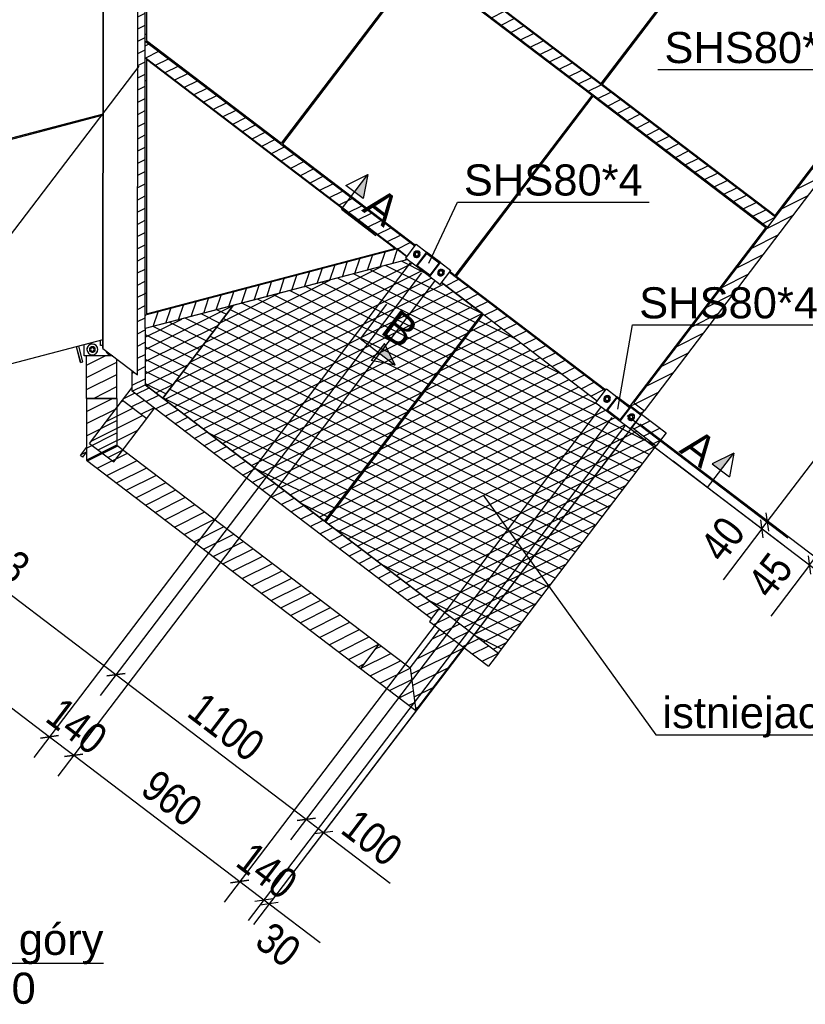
# Model space of a CAD drawing. Header units: millimetres. Extents: x 75 to 96588, y 16 to 10023.
# Tile 10 of 25: x 38234 to 41849, y 222 to 4757. Entities that reach past the tile are written whole.
import ezdxf

# ---------------------------------------------------------------- set-up
doc = ezdxf.new("R2010")
doc.units = ezdxf.units.MM
doc.styles.add('Arial', font='ARIAL.TTF', dxfattribs={"height": 0.2})
doc.styles.add('Arial Narrow', font='ARIALN.TTF', dxfattribs={"height": 0.2})
pattern_1 = [(26.565, (43444.86, 6029.747), (-56.1266, 28.0633), [])]
pattern_2 = [(26.565, (38541.12, 5690.853), (-56.1266, 28.0633), [])]
pattern_3 = [(26.565, (40016.117, 3666.71), (-56.1266, 28.0633), [])]
pattern_4 = [(26.565, (41820.51, 6867.394), (-56.1266, 28.0633), [])]

# ---------------------------------------------------------------- blocks, each defined once
blk = doc.blocks.new('Unknown-12 - 46219')
at = {"color": 5}
blk.add_line((37607, 412.5), (38618.7, 412.5), dxfattribs=at)
at = {"color": 5, "style": 'Arial'}
for s, height, p in [('Rzut z góry', 143.262, (37607, 450)), ('1:50', 143.26, (37918.2, 225))]:
    blk.add_text(s, height=height, dxfattribs=at).set_placement(p)
blk = doc.blocks.new('Part-49340 - 46219')
h = blk.add_hatch()
h.set_pattern_fill('', color=96, scale=50, style=0, pattern_type=0)
h.set_pattern_definition([(26.565, (39216.773, 3440.4), (-56.1266, 28.0633), []), (153.435, (39216.773, 3440.4), (-56.1266, -28.0633), [])])
h.paths.add_polyline_path([(38892.3, 3013.8), (39216.8, 3440.4), (38811.8, 3333.9), (38811.8, 3075)])
at = {"color": 96}
for p, q in [((39216.8, 3440.4), (38811.8, 3333.9)), ((38892.3, 3013.8), (39216.8, 3440.4)), ((38811.8, 3333.9), (38811.8, 3075)), ((38811.8, 3075), (38892.3, 3013.8))]:
    blk.add_line(p, q, dxfattribs=at)
blk = doc.blocks.new('Part-46224 - 46219')
at = {"color": 7}
for p, q in [((38571, 5343.7), (38571, 5348.8)), ((38572, 5343.9), (38572, 5349.1)), ((38571, 4304.5), (38571, 4309.6)), ((38572, 4304.7), (38572, 4309.9))]:
    blk.add_line(p, q, dxfattribs=at)
blk = doc.blocks.new('Part-47050 - 46219')
h = blk.add_hatch()
h.set_pattern_fill('', color=96, scale=50, style=0, pattern_type=0)
h.set_pattern_definition([(26.565, (39802.52, 1768.8), (-56.1266, 28.063), [])])
h.paths.add_polyline_path([(39887.3, 1880.2), (39802.5, 1768.8), (39821.4, 1754.5), (39945.8, 1659.8), (40057.2, 1575.1), (40044.6, 1668.3), (40030.5, 1771.3)])
at = {"color": 96}
for p, q in [((39887.3, 1880.2), (39802.5, 1768.8)), ((39887.3, 1880.2), (40030.5, 1771.3)), ((39802.5, 1768.8), (40057.2, 1575.1)), ((40030.5, 1771.3), (40057.2, 1575.1))]:
    blk.add_line(p, q, dxfattribs=at)
blk = doc.blocks.new('Part-46261 - 46219')
at = {"color": 7}
for p, q in [((38617.8, 4316.8), (37364.3, 3987)), ((37618.7, 3019.9), (37364.3, 3987)), ((37619, 3020), (37364.6, 3987.1)), ((38616.7, 3282.5), (37618.7, 3019.9))]:
    blk.add_line(p, q, dxfattribs=at)
blk = doc.blocks.new('Part-46262 - 46219')
at = {"color": 7}
for p, q in [((38618.9, 5356.3), (37108.6, 4958.9)), ((37363, 3991.8), (37108.6, 4958.9)), ((37363.3, 3991.9), (37108.9, 4959)), ((38617.8, 4322), (37363, 3991.8))]:
    blk.add_line(p, q, dxfattribs=at)
blk = doc.blocks.new('Part-47053 - 46219')
h = blk.add_hatch()
h.set_pattern_fill('', color=96, scale=50, style=0, pattern_type=0)
h.set_pattern_definition(pattern_1)
h.paths.add_polyline_path([(42460.4, 4735.1), (43444.9, 6029.7), (43303.1, 6010.5), (43265.5, 6005.3), (43248.7, 6003.1), (42348.9, 4819.9), (42349.9, 4819.2), (42413.5, 4770.8)])
h = blk.add_hatch()
h.set_pattern_fill('', color=96, scale=50, style=0, pattern_type=0)
h.set_pattern_definition(pattern_1)
h.paths.add_polyline_path([(41095.4, 2940.2), (41107.5, 2956.1), (41102.8, 2959.7), (41060.6, 2991.7), (42365.1, 4707.1), (42361.1, 4710.1), (42338.7, 4680.7), (41710.3, 3854.4), (41708.2, 3856), (41702.7, 3860.2), (41690.4, 3869.5), (41687.4, 3865.6), (41705.2, 3852.1), (41711.4, 3847.4), (41675, 3799.7), (41668.9, 3804.3), (41663.4, 3808.5), (41651.1, 3817.8), (41648.1, 3813.8), (41668, 3798.7), (41044.5, 2978.9), (41076.6, 2954.5)])
h = blk.add_hatch()
h.set_pattern_fill('', color=96, scale=50, style=0, pattern_type=0)
h.set_pattern_definition(pattern_1)
h.paths.add_polyline_path([(40057.2, 1575.1), (40064.5, 1584.6), (40125.9, 1665.4), (40142, 1686.5), (40278.2, 1865.6), (40225.2, 1905.9), (40225.1, 1906), (40219.7, 1910.1), (40166.7, 1950.4), (40030.5, 1771.3)])
at = {"color": 96}
for p, q in [((42348.9, 4819.9), (43248.7, 6003.1)), ((42460.4, 4735.1), (43444.9, 6029.7)), ((43248.7, 6003.1), (43444.9, 6029.7)), ((41095.4, 2940.2), (41107.5, 2956.1)), ((40030.5, 1771.3), (40166.7, 1950.4)), ((40057.2, 1575.1), (40278.2, 1865.6)), ((40030.5, 1771.3), (40057.2, 1575.1))]:
    blk.add_line(p, q, dxfattribs=at)
blk = doc.blocks.new('Part-47049 - 46219')
h = blk.add_hatch()
h.set_pattern_fill('', color=96, scale=50, style=0, pattern_type=0)
h.set_pattern_definition([(26.565, (41041.497, 2974.883), (-56.127, 28.063), [])])
h.paths.add_polyline_path([(41044.5, 2978.9), (41041.5, 2974.9), (41093.3, 2935.5), (41087.2, 2927.6), (41050.9, 2879.8), (41162.9, 2794.6), (41163.1, 2794.4), (41168.3, 2801.2), (41208.5, 2854.1)])
at = {"color": 96}
for p, q in [((41044.5, 2978.9), (41208.5, 2854.1)), ((41208.5, 2854.1), (41163.1, 2794.4)), ((41162.9, 2794.6), (41163.1, 2794.4))]:
    blk.add_line(p, q, dxfattribs=at)
blk = doc.blocks.new('Part-46540 - 46219')
at = {"color": 7}
for p, q in [((38531.1, 3207.9), (38531.1, 3259.9)), ((38662.3, 3207.9), (38531.1, 3207.9))]:
    blk.add_line(p, q, dxfattribs=at)
blk = doc.blocks.new('Part-47035 - 46219')
h = blk.add_hatch()
h.set_pattern_fill('', color=96, scale=50, style=0, pattern_type=0)
h.set_pattern_definition(pattern_2)
h.paths.add_polyline_path([(38541.1, 6858.8), (38541.1, 5690.9), (38681.1, 5690.9), (38681.1, 6858.8)])
h = blk.add_hatch()
h.set_pattern_fill('', color=96, scale=50, style=0, pattern_type=0)
h.set_pattern_definition(pattern_2)
h.paths.add_polyline_path([(38555.2, 5339.5), (38571, 5343.7), (38571, 5348.8), (38557.7, 5345.3)])
h = blk.add_hatch()
h.set_pattern_fill('', color=96, scale=50, style=0, pattern_type=0)
h.set_pattern_definition(pattern_2)
h.paths.add_polyline_path([(38541.1, 4296.6), (38571, 4304.5), (38571, 4309.6), (38541.1, 4301.8)])
h = blk.add_hatch()
h.set_pattern_fill('', color=96, scale=50, style=0, pattern_type=0)
h.set_pattern_definition(pattern_2)
h.paths.add_polyline_path([(38541.1, 3207.9), (38541.1, 3012.8), (38681.1, 3012.8), (38681.1, 3193.5), (38662.3, 3207.9)])
at = {"color": 96}
for p, q in [((38541.1, 5690.9), (38541.1, 6858.8)), ((38541.1, 6858.8), (38681.1, 6858.8)), ((38681.1, 5690.9), (38681.1, 6858.8)), ((38541.1, 4296.6), (38541.1, 4301.8)), ((38541.1, 3012.8), (38541.1, 3207.9)), ((38681.1, 3012.8), (38681.1, 3193.5)), ((38541.1, 3012.8), (38681.1, 3012.8))]:
    blk.add_line(p, q, dxfattribs=at)
blk = doc.blocks.new('Part-49250 - 46219')
at = {"color": 7}
for p, q in [((38816.8, 4572.5), (38816.8, 3402.4)), ((39960.1, 3703.1), (38816.8, 4572.5)), ((38816.8, 3402.4), (39960.1, 3703.1))]:
    blk.add_line(p, q, dxfattribs=at)
blk = doc.blocks.new('Part-46597 - 46219')
at = {"color": 7}
for p, q in [((38605.1, 3256.9), (38605.1, 3279.4)), ((38616.7, 3256.9), (38605.1, 3256.9))]:
    blk.add_line(p, q, dxfattribs=at)
blk = doc.blocks.new('Part-47052 - 46219')
h = blk.add_hatch()
h.set_pattern_fill('', color=96, scale=50, style=0, pattern_type=0)
h.set_pattern_definition([(26.565, (42412.865, 4670.754), (-56.1266, 28.0633), [])])
h.paths.add_polyline_path([(41108.4, 2955.4), (42412.9, 4670.8), (42407.3, 4675), (42365.1, 4707.1), (41060.6, 2991.7)])
at = {"color": 96}
for p, q in [((41060.6, 2991.7), (42365.1, 4707.1)), ((41108.4, 2955.4), (42412.9, 4670.8)), ((41060.6, 2991.7), (41108.4, 2955.4))]:
    blk.add_line(p, q, dxfattribs=at)
blk = doc.blocks.new('Part-47051 - 46219')
h = blk.add_hatch()
h.set_pattern_fill('', color=96, scale=50, style=0, pattern_type=0)
h.set_pattern_definition(pattern_3)
h.paths.add_polyline_path([(38811.8, 4582.5), (40016.1, 3666.7), (40052.4, 3714.5), (39459.4, 4165.5), (39415.5, 4198.8), (38811.8, 4657.9)])
h = blk.add_hatch()
h.set_pattern_fill('', color=96, scale=50, style=0, pattern_type=0)
h.set_pattern_definition(pattern_3)
h.paths.add_polyline_path([(40891.7, 3000.9), (40895.9, 3006.4), (40914.4, 3030.7), (40928, 3048.6), (40896.1, 3072.9), (40259.4, 3557.1), (40215.6, 3590.4), (40211.6, 3593.4), (40175.3, 3545.6)])
at = {"color": 96}
for p, q in [((38811.8, 4657.9), (40052.4, 3714.5)), ((38811.8, 4582.5), (38811.8, 4657.9)), ((38811.8, 4582.5), (40016.1, 3666.7)), ((40211.6, 3593.4), (40928, 3048.6)), ((40175.3, 3545.6), (40891.7, 3000.9))]:
    blk.add_line(p, q, dxfattribs=at)
blk = doc.blocks.new('Part-49249 - 46219')
at = {"color": 7}
for p, q in [((39278.1, 5617), (38817.3, 5495.9)), ((40067.9, 5015.5), (39278.1, 5617)), ((38817.3, 5495.9), (38816.8, 4660.4)), ((39438.4, 4187.6), (40067.9, 5015.5)), ((38816.8, 4660.4), (39438.4, 4187.6))]:
    blk.add_line(p, q, dxfattribs=at)
blk = doc.blocks.new('Part-47036 - 46219')
h = blk.add_hatch()
h.set_pattern_fill('', color=96, scale=50, style=0, pattern_type=0)
h.set_pattern_definition([(26.565, (38541.12, 2728.053), (-56.1266, 28.063), [])])
h.paths.add_polyline_path([(38541.1, 3012.8), (38541.1, 2728.1), (38681.1, 2797.5), (38681.1, 3012.8)])
at = {"color": 96}
for p, q in [((38681.1, 3012.8), (38541.1, 3012.8)), ((38541.1, 3012.8), (38541.1, 2728.1)), ((38681.1, 3012.8), (38681.1, 2797.5)), ((38681.1, 2797.5), (38541.1, 2728.1))]:
    blk.add_line(p, q, dxfattribs=at)
blk = doc.blocks.new('Part-47040 - 46219')
h = blk.add_hatch()
h.set_pattern_fill('', color=96, scale=50, style=0, pattern_type=0)
h.set_pattern_definition([(26.57, (38541.12, 2766.53), (-56.127, 28.063), [])])
h.paths.add_polyline_path([(38522.6, 2742.2), (38541.1, 2766.5), (38541.1, 2786.4), (38513, 2749.4)])
at = {"color": 96}
for p, q in [((38513, 2749.4), (38541.1, 2786.4)), ((38541.1, 2766.5), (38522.6, 2742.2)), ((38522.6, 2742.2), (38513, 2749.4))]:
    blk.add_line(p, q, dxfattribs=at)
blk = doc.blocks.new('Part-47045 - 46219')
h = blk.add_hatch()
h.set_pattern_fill('', color=96, scale=50, style=0, pattern_type=0)
h.set_pattern_definition([(26.565, (38709.21, 2776.11), (-56.127, 28.063), [])])
h.paths.add_polyline_path([(38666.8, 2720.4), (38709.2, 2776.1), (38818.2, 2919.4), (38765.2, 2959.6), (38706.7, 3004.1), (38555.4, 2805.1)])
at = {"color": 96}
for p, q in [((38555.4, 2805.1), (38706.7, 3004.1)), ((38706.7, 3004.1), (38818.2, 2919.4)), ((38666.8, 2720.4), (38818.2, 2919.4)), ((38555.4, 2805.1), (38666.8, 2720.4))]:
    blk.add_line(p, q, dxfattribs=at)
blk = doc.blocks.new('Part-47046 - 46219')
h = blk.add_hatch()
h.set_pattern_fill('', color=96, scale=50, style=0, pattern_type=0)
h.set_pattern_definition([(26.565, (39887.265, 1880.235), (-56.1266, 28.0633), [])])
h.paths.add_polyline_path([(39802.5, 1768.8), (39887.3, 1880.2), (38776.6, 2724.9), (38709.2, 2776.1), (38681.1, 2797.5), (38607.6, 2761), (38541.1, 2728.1)])
at = {"color": 96}
for p, q in [((38681.1, 2797.5), (38541.1, 2728.1)), ((38681.1, 2797.5), (39887.3, 1880.2)), ((38541.1, 2728.1), (39802.5, 1768.8)), ((39887.3, 1880.2), (39802.5, 1768.8))]:
    blk.add_line(p, q, dxfattribs=at)
blk = doc.blocks.new('Part-47048 - 46219')
h = blk.add_hatch()
h.set_pattern_fill('', color=96, scale=50, style=0, pattern_type=0)
h.set_pattern_definition([(26.565, (40436.744, 1839.266), (-56.1266, 28.063), [])])
h.paths.add_polyline_path([(40391.3, 1779.6), (40436.7, 1839.3), (40436.5, 1839.4), (40165.3, 2045.7), (40119.9, 1986)])
at = {"color": 96}
for p, q in [((40129, 1997.9), (40119.9, 1986)), ((40119.9, 1986), (40391.3, 1779.6)), ((40436.7, 1839.3), (40391.3, 1779.6)), ((40436.5, 1839.4), (40436.7, 1839.3))]:
    blk.add_line(p, q, dxfattribs=at)
blk = doc.blocks.new('Part-47054 - 46219')
h = blk.add_hatch()
h.set_pattern_fill('', color=96, scale=50, style=0, pattern_type=0)
h.set_pattern_definition([(26.565, (40165.314, 2045.68), (-56.1266, 28.0633), [])])
h.paths.add_polyline_path([(40129, 1997.9), (40165.3, 2045.7), (38811.8, 3075), (38751.8, 3045.2)])
at = {"color": 96}
for p, q in [((38751.8, 3045.2), (38811.8, 3075)), ((40129, 1997.9), (38751.8, 3045.2)), ((40165.3, 2045.7), (38811.8, 3075)), ((40129, 1997.9), (40165.3, 2045.7))]:
    blk.add_line(p, q, dxfattribs=at)
blk = doc.blocks.new('Part-47055 - 46219')
h = blk.add_hatch()
h.set_pattern_fill('', color=96, scale=50, style=0, pattern_type=0)
h.set_pattern_definition([(26.565, (38751.813, 5654.92), (-56.1266, 28.0633), [])])
h.paths.add_polyline_path([(38751.8, 5811), (38751.8, 5654.9), (38778.6, 5662), (38776.2, 3120.8), (38751.8, 3139.4), (38751.8, 3045.2), (38811.8, 3075), (38811.8, 5811)])
at = {"color": 96}
for p, q in [((38751.8, 5654.9), (38751.8, 5811)), ((38751.8, 5811), (38811.8, 5811)), ((38811.8, 4657.9), (38811.8, 5811)), ((38811.8, 3395.9), (38811.8, 4582.5)), ((38751.8, 3045.2), (38751.8, 3139.4))]:
    blk.add_line(p, q, dxfattribs=at)
blk = doc.blocks.new('Part-47056 - 46219')
h = blk.add_hatch()
h.set_pattern_fill('', color=96, scale=50, angle=45, style=0, pattern_type=0)
h.set_pattern_definition([(71.56505, (37999.425, -11427.716), (-59.53125, -19.84375), [])])
h.paths.add_polyline_path([(38811.8, 3333.9), (40019.5, 3651.5), (40010.1, 3658.8), (40016.1, 3666.7), (39971.2, 3700.9), (39911.1, 3685.1), (38866.6, 3410.4), (38811.8, 3395.9)])
at = {"color": 96}
for p, q in [((39971.2, 3700.9), (38811.8, 3395.9)), ((40016.1, 3666.7), (39971.2, 3700.9)), ((40019.5, 3651.5), (38811.8, 3333.9)), ((38811.8, 3333.9), (38811.8, 3395.9))]:
    blk.add_line(p, q, dxfattribs=at)
blk = doc.blocks.new('Part-47058 - 46219')
h = blk.add_hatch()
h.set_pattern_fill('', color=96, scale=50, style=0, pattern_type=0)
h.set_pattern_definition([(26.565, (40894.947, 4392.89), (-56.1266, 28.0633), [])])
h.paths.add_polyline_path([(40851.2, 4426.2), (40894.9, 4392.9), (41651.1, 3817.8), (41675, 3799.7), (41711.4, 3847.4), (39352, 5641.6), (39343.4, 5639.4), (39328.5, 5635.5), (39278.3, 5622.3), (40051.3, 5034.5), (40095, 5001.2)])
at = {"color": 96}
for p, q in [((39278.3, 5622.3), (39352, 5641.6)), ((41711.4, 3847.4), (39352, 5641.6)), ((41675, 3799.7), (39278.3, 5622.3)), ((41675, 3799.7), (41711.4, 3847.4))]:
    blk.add_line(p, q, dxfattribs=at)
blk = doc.blocks.new('Part-50275 - 46219')
at = {"color": 7}
for p, q in [((38910.6, 4501.2), (38913.6, 4505.1)), ((39865.8, 3774.8), (39868.8, 3778.7))]:
    blk.add_line(p, q, dxfattribs=at)
blk = doc.blocks.new('Part-47072 - 46219')
h = blk.add_hatch()
h.set_pattern_fill('', color=96, scale=50, style=0, pattern_type=0)
h.set_pattern_definition(pattern_4)
h.paths.add_polyline_path([(41021.5, 5816.8), (41820.5, 6867.4), (41767.6, 6907.6), (41709.1, 6952.1), (40910.1, 5901.5)])
h = blk.add_hatch()
h.set_pattern_fill('', color=96, scale=50, style=0, pattern_type=0)
h.set_pattern_definition(pattern_4)
h.paths.add_polyline_path([(40887.5, 5836.9), (40890.6, 5841), (40873.8, 5853.7), (40870.7, 5849.7)])
h = blk.add_hatch()
h.set_pattern_fill('', color=96, scale=50, style=0, pattern_type=0)
h.set_pattern_definition(pattern_4)
h.paths.add_polyline_path([(39505.8, 4054.8), (39617.2, 3970.1), (39558.7, 4014.6)])
h = blk.add_hatch()
h.set_pattern_fill('', color=96, scale=50, style=0, pattern_type=0)
h.set_pattern_definition(pattern_4)
h.paths.add_polyline_path([(38993.9, 3381.8), (39109.4, 3412.1), (39163.4, 3426.4)])
h = blk.add_hatch()
h.set_pattern_fill('', color=96, scale=50, style=0, pattern_type=0)
h.set_pattern_definition(pattern_4)
h.paths.add_polyline_path([(38818.2, 2919.4), (38854.5, 2967.1), (38801.6, 3007.4), (38796, 3011.6), (38751.8, 3045.2), (38751.8, 3063.4), (38706.7, 3004.1), (38755.4, 2967.1), (38759.7, 2963.9)])
at = {"color": 96}
for p, q in [((40910.1, 5901.5), (41709.1, 6952.1)), ((41709.1, 6952.1), (41820.5, 6867.4)), ((41021.5, 5816.8), (41820.5, 6867.4)), ((40870.7, 5849.7), (40873.8, 5853.7)), ((38706.7, 3004.1), (38751.8, 3063.4)), ((38706.7, 3004.1), (38818.2, 2919.4)), ((38818.2, 2919.4), (38854.5, 2967.1))]:
    blk.add_line(p, q, dxfattribs=at)
blk = doc.blocks.new('Part-47537 - 46219')
at = {"color": 7}
for p, q in [((38513.5, 3177.8), (38494.5, 3250.3)), ((38515, 3178.2), (38495.9, 3250.7)), ((38524.7, 3180.7), (38505.6, 3253.2)), ((38513.5, 3177.8), (38524.7, 3180.7))]:
    blk.add_line(p, q, dxfattribs=at)
blk = doc.blocks.new('Part-49225 - 46219')
h = blk.add_hatch()
h.set_pattern_fill('', color=1, scale=10, style=0, pattern_type=0)
h.set_pattern_definition([(45, (40106.25, 3686.11), (-22.451, 22.451), [])])
h.paths.add_polyline_path([(40169.9, 3637.7), (40106.2, 3686.1), (40057.8, 3622.4), (40121.5, 3574)])
h.paths.add_polyline_path([(40063.4, 3623.2), (40107, 3680.5), (40164.3, 3636.9), (40120.7, 3579.6)])
at = {"color": 7}
for p, q in [((40106.2, 3686.1), (40057.8, 3622.4)), ((40063.4, 3623.2), (40107, 3680.5)), ((40106.2, 3686.1), (40106.2, 3686.1)), ((40169.9, 3637.7), (40106.2, 3686.1)), ((40107, 3680.5), (40107, 3680.5)), ((40107, 3680.5), (40164.3, 3636.9)), ((40164.3, 3636.9), (40120.7, 3579.6)), ((40121.5, 3574), (40169.9, 3637.7)), ((40164.3, 3636.9), (40164.3, 3636.9)), ((40169.9, 3637.7), (40169.9, 3637.7)), ((40057.8, 3622.4), (40057.8, 3622.4)), ((40057.8, 3622.4), (40121.5, 3574)), ((40063.4, 3623.2), (40063.4, 3623.2)), ((40120.7, 3579.6), (40063.4, 3623.2)), ((40120.7, 3579.6), (40120.7, 3579.6)), ((40121.5, 3574), (40121.5, 3574))]:
    blk.add_line(p, q, dxfattribs=at)
blk = doc.blocks.new('Part-49226 - 46219')
h = blk.add_hatch()
h.set_pattern_fill('', color=1, scale=10, style=0, pattern_type=0)
h.set_pattern_definition([(45, (40981.83, 3020.258), (-22.451, 22.451), [])])
h.paths.add_polyline_path([(41045.5, 2971.8), (40981.8, 3020.3), (40933.4, 2956.6), (40997.1, 2908.2)])
h.paths.add_polyline_path([(40939, 2957.3), (40982.6, 3014.7), (41039.9, 2971.1), (40996.3, 2913.8)])
at = {"color": 7}
for p, q in [((40981.8, 3020.3), (40933.4, 2956.6)), ((40939, 2957.3), (40982.6, 3014.7)), ((40981.8, 3020.3), (40981.8, 3020.3)), ((41045.5, 2971.8), (40981.8, 3020.3)), ((40982.6, 3014.7), (40982.6, 3014.7)), ((40982.6, 3014.7), (41039.9, 2971.1)), ((40933.4, 2956.6), (40933.4, 2956.6)), ((40933.4, 2956.6), (40997.1, 2908.2)), ((40939, 2957.3), (40939, 2957.3)), ((40996.3, 2913.8), (40939, 2957.3)), ((41039.9, 2971.1), (40996.3, 2913.8)), ((40997.1, 2908.2), (41045.5, 2971.8)), ((41039.9, 2971.1), (41039.9, 2971.1)), ((41045.5, 2971.8), (41045.5, 2971.8)), ((40996.3, 2913.8), (40996.3, 2913.8)), ((40997.1, 2908.2), (40997.1, 2908.2))]:
    blk.add_line(p, q, dxfattribs=at)
blk = doc.blocks.new('Bolt-49233 - 46219')
at = {"color": 7}
for p, q in [((40050.2, 3684.8), (40048.4, 3671.1)), ((40062.9, 3690.2), (40050.2, 3684.8)), ((40062.9, 3691.3), (40064.4, 3691.8)), ((40074, 3681.8), (40062.9, 3690.2)), ((40064.4, 3691.8), (40068.1, 3691.6)), ((40068.1, 3691.6), (40071.5, 3689.9)), ((40071.5, 3689.9), (40073.9, 3687.2)), ((40072.2, 3668), (40074, 3681.8)), ((40073.9, 3687.2), (40075.1, 3683.7)), ((40075.1, 3683.7), (40075, 3682.1)), ((40047.2, 3669.2), (40047.3, 3670.8)), ((40048.4, 3665.7), (40047.2, 3669.2)), ((40048.4, 3671.1), (40059.4, 3662.7)), ((40050.9, 3662.9), (40048.4, 3665.7)), ((40054.2, 3661.3), (40050.9, 3662.9)), ((40057.9, 3661), (40054.2, 3661.3)), ((40059.4, 3661.6), (40057.9, 3661)), ((40059.4, 3662.7), (40072.2, 3668)), ((40158.7, 3584.4), (40158.8, 3586)), ((40159.9, 3580.9), (40158.7, 3584.4)), ((40161.6, 3600.1), (40159.8, 3586.3)), ((40159.8, 3586.3), (40170.9, 3577.9)), ((40174.4, 3605.4), (40161.6, 3600.1)), ((40170.9, 3577.9), (40183.6, 3583.3)), ((40174.4, 3606.5), (40175.9, 3607)), ((40185.4, 3597), (40174.4, 3605.4)), ((40175.9, 3607), (40179.6, 3606.8)), ((40179.6, 3606.8), (40182.9, 3605.2)), ((40182.9, 3605.2), (40185.4, 3602.4)), ((40183.6, 3583.3), (40185.4, 3597)), ((40185.4, 3602.4), (40186.6, 3598.9)), ((40186.6, 3598.9), (40186.5, 3597.3)), ((40162.3, 3578.1), (40159.9, 3580.9)), ((40165.7, 3576.5), (40162.3, 3578.1)), ((40169.4, 3576.3), (40165.7, 3576.5)), ((40170.9, 3576.8), (40169.4, 3576.3))]:
    blk.add_line(p, q, dxfattribs=at)
for centre, radius, start, end in [((40061.2, 3676.4), 15, 172.7481, 352.7481), ((40061.2, 3676.4), 15, 352.7481, 172.7481), ((40061.2, 3676.4), 8, 352.7481, 172.7481), ((40061.2, 3676.4), 8, 172.7481, 352.7481), ((40172.6, 3591.7), 15, 172.7481, 352.7481), ((40172.6, 3591.7), 15, 352.7481, 172.7481), ((40172.6, 3591.7), 8, 172.7481, 352.7481), ((40172.6, 3591.7), 8, 352.7481, 172.7481)]:
    blk.add_arc(centre, radius, start, end, dxfattribs=at)
blk = doc.blocks.new('Part-50247 - 46219')
at = {"color": 7}
for p, q in [((40931.3, 4440.7), (40934.3, 4444.6)), ((41687.4, 3865.6), (41690.4, 3869.5))]:
    blk.add_line(p, q, dxfattribs=at)
blk = doc.blocks.new('Part-49235 - 46219')
at = {"color": 7}
for p, q in [((40885.6, 2992.9), (40934.1, 3056.6)), ((40934.1, 3056.6), (40981.8, 3020.3)), ((40885.6, 2992.9), (40933.4, 2956.6)), ((41045.5, 2971.8), (41093.3, 2935.5)), ((40997.1, 2908.2), (41044.8, 2871.8)), ((41044.8, 2871.8), (41093.3, 2935.5))]:
    blk.add_line(p, q, dxfattribs=at)
blk = doc.blocks.new('Bolt-49236 - 46219')
at = {"color": 7}
for p, q in [((40922.8, 3003.3), (40922.9, 3004.9)), ((40924, 2999.8), (40922.8, 3003.3)), ((40925.7, 3018.9), (40924, 3005.2)), ((40924, 3005.2), (40935, 2996.8)), ((40926.5, 2997), (40924, 2999.8)), ((40938.5, 3024.3), (40925.7, 3018.9)), ((40929.8, 2995.4), (40926.5, 2997)), ((40933.5, 2995.2), (40929.8, 2995.4)), ((40935, 2995.7), (40933.5, 2995.2)), ((40935, 2996.8), (40947.8, 3002.2)), ((40938.5, 3025.4), (40940, 3025.9)), ((40949.5, 3015.9), (40938.5, 3024.3)), ((40940, 3025.9), (40943.7, 3025.7)), ((40943.7, 3025.7), (40947.1, 3024.1)), ((40947.1, 3024.1), (40949.5, 3021.3)), ((40947.8, 3002.2), (40949.5, 3015.9)), ((40949.5, 3021.3), (40950.7, 3017.8)), ((40950.7, 3017.8), (40950.6, 3016.2)), ((41034.2, 2918.6), (41034.3, 2920.2)), ((41035.5, 2915.1), (41034.2, 2918.6)), ((41037.2, 2934.2), (41035.4, 2920.5)), ((41035.4, 2920.5), (41046.5, 2912.1)), ((41037.9, 2912.3), (41035.5, 2915.1)), ((41049.9, 2939.6), (41037.2, 2934.2)), ((41041.2, 2910.7), (41037.9, 2912.3)), ((41044.9, 2910.4), (41041.2, 2910.7)), ((41046.5, 2911), (41044.9, 2910.4)), ((41046.5, 2912.1), (41059.2, 2917.4)), ((41049.9, 2940.7), (41051.5, 2941.2)), ((41061, 2931.2), (41049.9, 2939.6)), ((41051.5, 2941.2), (41055.2, 2941)), ((41055.2, 2941), (41058.5, 2939.3)), ((41058.5, 2939.3), (41060.9, 2936.6)), ((41059.2, 2917.4), (41061, 2931.2)), ((41060.9, 2936.6), (41062.2, 2933.1)), ((41062.2, 2933.1), (41062.1, 2931.5))]:
    blk.add_line(p, q, dxfattribs=at)
for centre, radius, start, end in [((40936.8, 3010.6), 15, 172.7481, 352.7481), ((40936.8, 3010.6), 15, 352.7481, 172.7481), ((40936.8, 3010.6), 8, 352.7481, 172.7481), ((40936.8, 3010.6), 8, 172.7481, 352.7481), ((41048.2, 2925.8), 15, 172.7481, 352.7481), ((41048.2, 2925.8), 15, 352.7481, 172.7481), ((41048.2, 2925.8), 8, 172.7481, 352.7481), ((41048.2, 2925.8), 8, 352.7481, 172.7481)]:
    blk.add_arc(centre, radius, start, end, dxfattribs=at)
blk = doc.blocks.new('Part-49240 - 46219')
h = blk.add_hatch()
h.set_pattern_fill('', color=96, scale=50, style=0, pattern_type=0)
h.set_pattern_definition([(26.565, (41162.91, 2794.61), (-56.1266, 28.0633), []), (153.435, (41162.91, 2794.61), (-56.1266, -28.0633), [])])
h.paths.add_polyline_path([(40436.5, 1839.4), (41162.9, 2794.6), (41050.9, 2879.8), (41044.8, 2871.8), (40997.1, 2908.2), (40933.4, 2956.6), (40885.6, 2992.9), (40891.7, 3000.9), (40366.9, 3399.9), (39640.5, 2444.8)])
at = {"color": 96}
for p, q in [((40366.9, 3399.9), (39640.5, 2444.8)), ((40366.9, 3399.9), (40891.7, 3000.9)), ((41050.9, 2879.8), (41162.9, 2794.6)), ((40436.5, 1839.4), (41162.9, 2794.6)), ((39640.5, 2444.8), (40436.5, 1839.4))]:
    blk.add_line(p, q, dxfattribs=at)
blk = doc.blocks.new('Part-49241 - 46219')
h = blk.add_hatch()
h.set_pattern_fill('', color=96, scale=50, style=0, pattern_type=0)
h.set_pattern_definition([(26.565, (40362.95, 3402.956), (-56.1266, 28.0633), []), (153.435, (40362.95, 3402.956), (-56.1266, -28.0633), [])])
h.paths.add_polyline_path([(39636.6, 2447.8), (40362.9, 3403), (40175.3, 3545.6), (40169.3, 3537.7), (40121.5, 3574), (40057.8, 3622.4), (40019.5, 3651.5), (39216.8, 3440.4), (38892.3, 3013.8)])
at = {"color": 96}
for p, q in [((40019.5, 3651.5), (39216.8, 3440.4)), ((40362.9, 3403), (40175.3, 3545.6)), ((39216.8, 3440.4), (38892.3, 3013.8)), ((39636.6, 2447.8), (40362.9, 3403)), ((38892.3, 3013.8), (39636.6, 2447.8))]:
    blk.add_line(p, q, dxfattribs=at)
blk = doc.blocks.new('Part-49244 - 46219')
at = {"color": 7}
for p, q in [((41568.1, 5319.4), (40914.4, 4459.7)), ((41568.1, 5319.4), (42256.7, 4795.8)), ((41710.3, 3854.4), (42361.1, 4710.1)), ((40914.4, 4459.7), (41710.3, 3854.4))]:
    blk.add_line(p, q, dxfattribs=at)
blk = doc.blocks.new('Part-49245 - 46219')
at = {"color": 7}
for p, q in [((40768.1, 5927.7), (40114.4, 5068.1)), ((40768.1, 5927.7), (41381.1, 5461.6)), ((40910.4, 4462.7), (41564.1, 5322.4)), ((41540.3, 5340.5), (41564.1, 5322.4)), ((40114.4, 5068.1), (40910.4, 4462.7))]:
    blk.add_line(p, q, dxfattribs=at)
blk = doc.blocks.new('Part-49247 - 46219')
at = {"color": 7}
for p, q in [((40872, 4404), (40242.5, 3576.2)), ((41668, 3798.7), (40872, 4404)), ((41041.5, 2974.9), (41668, 3798.7)), ((40242.5, 3576.2), (40931, 3052.6))]:
    blk.add_line(p, q, dxfattribs=at)
blk = doc.blocks.new('Part-49248 - 46219')
at = {"color": 7}
for p, q in [((40072, 5012.4), (39442.5, 4184.5)), ((40868, 4407), (40072, 5012.4)), ((40238.5, 3579.2), (40868, 4407)), ((39442.5, 4184.5), (40055.4, 3718.4)), ((40214.6, 3597.3), (40238.5, 3579.2))]:
    blk.add_line(p, q, dxfattribs=at)
blk = doc.blocks.new('Part-49259 - 46219')
at = {"color": 7}
for p, q in [((38778.6, 5662), (38619.1, 5620)), ((38776.2, 3120.8), (38778.6, 5662)), ((38619.2, 5620), (38616.7, 3242.8)), ((38616.7, 3242.8), (38619.1, 5620)), ((38616.7, 3242.8), (38776.2, 3120.8)), ((38616.7, 3242.8), (38616.7, 3242.8)), ((38616.7, 3242.8), (38776.2, 3120.8)), ((38776.2, 3120.8), (38776.2, 3120.8))]:
    blk.add_line(p, q, dxfattribs=at)
blk = doc.blocks.new('Part-50188 - 46219')
at = {"color": 7}
for p, q in [((40010.1, 3658.8), (40058.5, 3722.4)), ((40058.5, 3722.4), (40106.2, 3686.1)), ((40010.1, 3658.8), (40057.8, 3622.4)), ((40169.9, 3637.7), (40217.7, 3601.4)), ((40169.3, 3537.7), (40217.7, 3601.4)), ((40121.5, 3574), (40169.3, 3537.7))]:
    blk.add_line(p, q, dxfattribs=at)
blk = doc.blocks.new('Part-50248 - 46219')
at = {"color": 7}
for p, q in [((40131.3, 5049), (40134.3, 5052.9)), ((40887.5, 4473.9), (40890.5, 4477.9))]:
    blk.add_line(p, q, dxfattribs=at)
blk = doc.blocks.new('Part-50249 - 46219')
at = {"color": 7}
for p, q in [((39459.4, 4165.5), (39462.4, 4169.4)), ((40215.6, 3590.4), (40218.6, 3594.3))]:
    blk.add_line(p, q, dxfattribs=at)
blk = doc.blocks.new('Part-50251 - 46219')
at = {"color": 7}
for p, q in [((40091.9, 4997.2), (40095, 5001.2)), ((40848.1, 4422.2), (40851.2, 4426.2))]:
    blk.add_line(p, q, dxfattribs=at)
blk = doc.blocks.new('Part-50253 - 46219')
at = {"color": 7}
for p, q in [((40891.9, 4388.9), (40894.9, 4392.9)), ((41648.1, 3813.8), (41651.1, 3817.8))]:
    blk.add_line(p, q, dxfattribs=at)
blk = doc.blocks.new('Part-50269 - 46219')
at = {"color": 7}
blk.add_line((40338.7, 3371.1), (40342.7, 3368.1), dxfattribs=at)
blk = doc.blocks.new('Part-50271 - 46219')
at = {"color": 7}
for p, q in [((40259.4, 3557.1), (40262.4, 3561.1)), ((40896.1, 3072.9), (40899.1, 3076.8))]:
    blk.add_line(p, q, dxfattribs=at)
blk = doc.blocks.new('Part-50272 - 46219')
at = {"color": 7}
for p, q in [((38866.3, 4616.5), (38869.3, 4620.4)), ((39415.5, 4198.8), (39418.5, 4202.8))]:
    blk.add_line(p, q, dxfattribs=at)
blk = doc.blocks.new('Part-50273 - 46219')
at = {"color": 7}
for p, q in [((38811.8, 5470.4), (38817.3, 5470.4)), ((38811.8, 4690.4), (38816.8, 4690.4))]:
    blk.add_line(p, q, dxfattribs=at)
blk = doc.blocks.new('Part-50274 - 46219')
at = {"color": 7}
for p, q in [((38811.8, 4477), (38816.8, 4477)), ((38811.8, 3497), (38816.8, 3497))]:
    blk.add_line(p, q, dxfattribs=at)
blk = doc.blocks.new('Part-50276 - 46219')
at = {"color": 7}
for p, q in [((39911.1, 3685.1), (39909.8, 3689.9)), ((38866.6, 3410.4), (38865.4, 3415.2))]:
    blk.add_line(p, q, dxfattribs=at)
blk = doc.blocks.new('Bolt-50572 - 46219')
at = {"color": 7}
for p, q in [((38556.1, 3244.8), (38568.1, 3251.7)), ((38556.1, 3230.9), (38556.1, 3244.8)), ((38568.1, 3224), (38556.1, 3230.9)), ((38568.1, 3251.7), (38580.1, 3244.8)), ((38580.1, 3230.9), (38568.1, 3224)), ((38580.1, 3244.8), (38580.1, 3230.9))]:
    blk.add_line(p, q, dxfattribs=at)
for centre, radius, start, end in [((38568.1, 3237.9), 25, 60, 240), ((38568.1, 3237.9), 25, 90, 270), ((38568.1, 3237.9), 13, 18, 198), ((38568.1, 3237.9), 25, 240, 60), ((38568.1, 3237.9), 13, 198, 18), ((38568.1, 3237.9), 8, 90, 270), ((38568.1, 3237.9), 25, 270, 90), ((38568.1, 3237.9), 8, 270, 90), ((38654.1, 3237.9), 25, 193.8487, 272.8917), ((38654.1, 3237.9), 25, 193.8487, 272.8917)]:
    blk.add_arc(centre, radius, start, end, dxfattribs=at)
blk = doc.blocks.new('StraightDimension-75441 - 46219')
at = {"color": 174}
for p, q in [((40142.4, 3551.9), (38409.8, 1273.6)), ((40906.5, 2970.8), (39174, 692.5)), ((38524.5, 1374.9), (38440.4, 1363.4)), ((38482.5, 1369.1), (39246.6, 788)), ((39204.6, 782.3), (39288.6, 793.7))]:
    blk.add_line(p, q, dxfattribs=at)
at = {"color": 30, "style": 'Arial Narrow'}
blk.add_text('960', height=143.16, rotation=322.7463, dxfattribs=at).set_placement((38782.9, 1197.2))
blk = doc.blocks.new('StraightDimension-75718 - 46219')
at = {"color": 174}
for p, q in [((42397.3, 4732.9), (43137.4, 4170)), ((43047.6, 4200.6), (43036.2, 4284.7)), ((41673.9, 2443.7), (43041.9, 4242.7)), ((41029.3, 2933.9), (41769.4, 2371.1)), ((41668.1, 2485.8), (41679.6, 2401.7))]:
    blk.add_line(p, q, dxfattribs=at)
at = {"color": 30, "style": 'Arial Narrow'}
blk.add_text('2260', height=143.16, rotation=52.7465, dxfattribs=at).set_placement((42211.7, 3225.3))
blk = doc.blocks.new('StraightDimension-75023 - 46219')
at = {"color": 174}
for p, q in [((40083.6, 3590.3), (38604.3, 1644.9)), ((40959.2, 2924.4), (39479.8, 979.1)), ((38718.9, 1746.2), (38634.9, 1734.7)), ((38676.9, 1740.5), (39552.5, 1074.6)), ((39510.4, 1068.9), (39594.5, 1080.3))]:
    blk.add_line(p, q, dxfattribs=at)
at = {"color": 30, "style": 'Arial Narrow'}
blk.add_text('1100', height=143.16, rotation=322.7463, dxfattribs=at).set_placement((38996.8, 1553.8))
blk = doc.blocks.new('StraightDimension-75440 - 46219')
at = {"color": 174}
for p, q in [((40906.5, 2970.8), (39174, 692.5)), ((41017.9, 2886), (39285.4, 607.8)), ((39288.6, 793.7), (39204.6, 782.3)), ((39246.6, 788), (39358, 703.3)), ((39316, 697.6), (39400.1, 709))]:
    blk.add_line(p, q, dxfattribs=at)
at = {"color": 30, "style": 'Arial Narrow'}
blk.add_text('140', height=143.16, rotation=322.7463, dxfattribs=at).set_placement((39220.7, 864.3))
blk = doc.blocks.new('StraightDimension-75022 - 46219')
at = {"color": 174}
for p, q in [((40959.2, 2924.4), (39479.8, 979.1)), ((41078.1, 2915.6), (39559.4, 918.6)), ((39594.5, 1080.3), (39510.4, 1068.9)), ((39552.5, 1074.6), (39632.1, 1014.1)), ((39590, 1008.4), (39674.1, 1019.8)), ((39632.1, 1014.1), (39939.4, 780.4)), ((39632.1, 1014.1), (39939.4, 780.4))]:
    blk.add_line(p, q, dxfattribs=at)
at = {"color": 30, "style": 'Arial Narrow'}
blk.add_text('100', height=143.16, rotation=322.7463, dxfattribs=at).set_placement((39704.1, 1015.9))
blk = doc.blocks.new('StraightDimension-75586 - 46219')
at = {"color": 174}
for p, q in [((42453.3, 4740.5), (43682.5, 3805.7)), ((43592.7, 3836.3), (43581.3, 3920.4)), ((42170.6, 2015.8), (43587, 3878.4)), ((41036.9, 2877.9), (42266.1, 1943.1)), ((42164.8, 2057.8), (42176.3, 1973.7))]:
    blk.add_line(p, q, dxfattribs=at)
at = {"color": 30, "style": 'Arial Narrow'}
blk.add_text('2340', height=143.16, rotation=52.7465, dxfattribs=at).set_placement((42732.6, 2829.1))
blk = doc.blocks.new('StraightDimension-75024 - 46219')
at = {"color": 174}
for p, q in [((38781.5, 4542.7), (37320.4, 2621.3)), ((40083.6, 3590.3), (38604.3, 1645)), ((37435, 2722.6), (37351, 2711.1)), ((37393, 2716.8), (38676.9, 1740.5)), ((38634.9, 1734.7), (38718.9, 1746.2))]:
    blk.add_line(p, q, dxfattribs=at)
at = {"color": 30, "style": 'Arial Narrow'}
blk.add_text('1613', height=143.16, rotation=322.7463, dxfattribs=at).set_placement((37917, 2374.9))
blk = doc.blocks.new('StraightDimension-75439 - 46219')
at = {"color": 174}
for p, q in [((41017.9, 2886), (39285.4, 607.8)), ((41020.6, 2840), (39309.3, 589.6)), ((39316, 697.6), (39400.1, 709)), ((39424, 690.8), (39339.9, 679.4)), ((39358, 703.3), (39381.9, 685.1)), ((39381.9, 685.1), (39616.6, 506.6)), ((39381.9, 685.1), (39616.6, 506.6))]:
    blk.add_line(p, q, dxfattribs=at)
at = {"color": 30, "style": 'Arial Narrow'}
blk.add_text('30', height=143.16, rotation=322.7463, dxfattribs=at).set_placement((39308.7, 495.9))
blk = doc.blocks.new('StraightDimension-75442 - 46219')
at = {"color": 174}
for p, q in [((40030.9, 3636.6), (38298.4, 1358.4)), ((40142.4, 3551.9), (38409.8, 1273.6)), ((38413.1, 1459.6), (38329, 1448.2)), ((38371, 1453.9), (38482.5, 1369.1)), ((38440.4, 1363.4), (38524.5, 1374.9))]:
    blk.add_line(p, q, dxfattribs=at)
at = {"color": 30, "style": 'Arial Narrow'}
blk.add_text('140', height=143.16, rotation=322.7463, dxfattribs=at).set_placement((38345.1, 1530.1))
blk = doc.blocks.new('StraightDimension-75443 - 46219')
at = {"color": 174}
for p, q in [((38781.5, 4542.8), (37070.1, 2292.4)), ((40030.9, 3636.6), (38298.4, 1358.4)), ((37184.8, 2393.6), (37100.7, 2382.2)), ((37142.8, 2387.9), (38371, 1453.9)), ((38329, 1448.2), (38413.1, 1459.6))]:
    blk.add_line(p, q, dxfattribs=at)
at = {"color": 30, "style": 'Arial Narrow'}
blk.add_text('1543', height=143.16, rotation=322.7463, dxfattribs=at).set_placement((37639, 2067.1))
blk = doc.blocks.new('StraightDimension-75639 - 46219')
at = {"color": 174}
for p, q in [((42450, 4686.5), (43353.6, 3999.3)), ((43263.8, 4029.9), (43252.4, 4114)), ((41896.1, 2281), (43258.1, 4071.9)), ((41088, 2895.5), (41991.7, 2208.3)), ((41890.4, 2323), (41901.9, 2238.9))]:
    blk.add_line(p, q, dxfattribs=at)
at = {"color": 30, "style": 'Arial Narrow'}
blk.add_text('2250', height=143.16, rotation=52.7465, dxfattribs=at).set_placement((42430.9, 3058.5))
blk = doc.blocks.new('StraightDimension-75640 - 46219')
at = {"color": 174}
for p, q in [((41036.9, 2877.9), (41964.4, 2172.5)), ((41088, 2895.5), (41991.7, 2208.3)), ((41890.4, 2323), (41901.9, 2238.9)), ((41874.6, 2203.1), (41863.2, 2287.2)), ((41868.9, 2245.2), (41896.1, 2281)), ((41868.9, 2245.2), (41690.4, 2010.4)), ((41868.9, 2245.2), (41690.4, 2010.4))]:
    blk.add_line(p, q, dxfattribs=at)
at = {"color": 30, "style": 'Arial Narrow'}
blk.add_text('45', height=143.16, rotation=52.7465, dxfattribs=at).set_placement((41688.6, 2082.5))
blk = doc.blocks.new('StraightDimension-75719 - 46219')
at = {"color": 174}
for p, q in [((41029.3, 2933.9), (41769.4, 2371.1)), ((41036.9, 2877.9), (41745.2, 2339.3)), ((41655.4, 2369.9), (41643.9, 2453.9)), ((41668.1, 2485.8), (41679.6, 2401.7)), ((41649.6, 2411.9), (41471.2, 2177.2)), ((41649.6, 2411.9), (41471.2, 2177.2)), ((41649.6, 2411.9), (41673.9, 2443.7))]:
    blk.add_line(p, q, dxfattribs=at)
at = {"color": 30, "style": 'Arial Narrow'}
blk.add_text('40', height=143.16, rotation=52.7465, dxfattribs=at).set_placement((41469.4, 2249.2))
blk = doc.blocks.new('SectionMark-76640 - 46219')
for points in [[(41911.8, 5895.2), (41942.1, 5935), (42021.7, 5874.5)], [(39882.3, 3226.4), (39912.5, 3266.2), (39961.9, 3165.8)]]:
    blk.add_hatch(color=5).paths.add_polyline_path(points)
at = {"color": 5}
for p, q in [((41862.5, 5995.5), (41741.4, 5836.3)), ((41862.5, 5995.5), (42021.7, 5874.5)), ((41911.8, 5895.2), (41972.3, 5974.8)), ((41972.3, 5974.8), (42021.7, 5874.5)), ((42021.7, 5874.5), (41911.8, 5895.2)), ((39802.7, 3286.9), (39923.7, 3446.1)), ((39802.7, 3286.9), (39961.9, 3165.8)), ((39912.5, 3266.2), (39852, 3186.6)), ((39961.9, 3165.8), (39912.5, 3266.2)), ((39961.9, 3165.8), (39852, 3186.6))]:
    blk.add_line(p, q, dxfattribs=at)
at = {"color": 5, "style": 'Arial'}
for p in [(41766.1, 5786.2), (39887.9, 3316.3)]:
    blk.add_text('B', height=143.3, rotation=322.7463, dxfattribs=at).set_placement(p)
blk = doc.blocks.new('Mark-52564 - 46219')
at = {"color": 136}
for p, q in [((40115.9, 3635.1), (40247.9, 3916.9)), ((40247.9, 3916.9), (41130.9, 3916.9))]:
    blk.add_line(p, q, dxfattribs=at)
at = {"color": 30, "style": 'Arial'}
blk.add_text('SHS80*4', height=143.26, dxfattribs=at).set_placement((40277.9, 3946.9))
blk = doc.blocks.new('Mark-52565 - 46219')
at = {"color": 136}
for p, q in [((40986.9, 2963.3), (41054.6, 3351.1)), ((41054.6, 3351.1), (41937.6, 3351.1))]:
    blk.add_line(p, q, dxfattribs=at)
at = {"color": 30, "style": 'Arial'}
blk.add_text('SHS80*4', height=143.26, dxfattribs=at).set_placement((41084.6, 3381.1))
blk = doc.blocks.new('Mark-52567 - 46219')
at = {"color": 136}
for p in [(42352.5, 4756.5), (41170.8, 4526.7)]:
    blk.add_line(p, (42053.8, 4526.7), dxfattribs=at)
at = {"color": 30, "style": 'Arial'}
blk.add_text('SHS80*4', height=143.26, dxfattribs=at).set_placement((41200.8, 4556.7))
blk = doc.blocks.new('Text-74164 - 46219')
at = {"color": 136}
for p, q in [((40366.5, 2567.7), (41161.6, 1464.1)), ((41161.6, 1464.1), (43623.3, 1464.1))]:
    blk.add_line(p, q, dxfattribs=at)
at = {"color": 30, "style": 'Arial'}
blk.add_text('istniejace kraty pomostowe', height=143.262, dxfattribs=at).set_placement((41191.6, 1494.1))
blk = doc.blocks.new('SectionMark-75972 - 46219')
for points in [[(39814.4, 3933.1), (39774.6, 3963.4), (39835.2, 4043)], [(41460.2, 2681.6), (41420.4, 2711.9), (41520.7, 2761.2)]]:
    blk.add_hatch(color=5).paths.add_polyline_path(points)
at = {"color": 5}
for p, q in [((39714.1, 3883.8), (39835.2, 4043)), ((39734.8, 3993.7), (39835.2, 4043)), ((39835.2, 4043), (39814.4, 3933.1)), ((39814.4, 3933.1), (39734.8, 3993.7)), ((39714.1, 3883.8), (39873.3, 3762.7)), ((41399.7, 2602), (41240.5, 2723.1)), ((41399.7, 2602), (41520.7, 2761.2)), ((41520.7, 2761.2), (41420.4, 2711.9)), ((41520.7, 2761.2), (41500, 2651.3)), ((41420.4, 2711.9), (41500, 2651.3))]:
    blk.add_line(p, q, dxfattribs=at)
at = {"color": 5, "style": 'Arial'}
for p in [(39804.1, 3878.2), (41264, 2768)]:
    blk.add_text('A', height=143.3, rotation=322.7463, dxfattribs=at).set_placement(p)

msp = doc.modelspace()

# ---------------------------------------------------------------- block references
for name in ['Part-47072 - 46219', 'Part-47035 - 46219', 'SectionMark-76640 - 46219', 'Part-47053 - 46219', 'Part-49245 - 46219', 'Part-47055 - 46219', 'Part-49259 - 46219', 'Part-47058 - 46219', 'Part-49249 - 46219', 'Part-50273 - 46219', 'Part-46262 - 46219', 'Part-46224 - 46219', 'Part-49244 - 46219', 'Part-50248 - 46219', 'Part-49248 - 46219', 'Part-50251 - 46219', 'StraightDimension-75718 - 46219', 'StraightDimension-75586 - 46219', 'Mark-52567 - 46219', 'Part-47052 - 46219', 'StraightDimension-75639 - 46219', 'Part-47051 - 46219', 'Part-50272 - 46219', 'StraightDimension-75443 - 46219', 'StraightDimension-75024 - 46219', 'Part-49250 - 46219', 'Part-50275 - 46219', 'Part-50274 - 46219', 'Part-50247 - 46219', 'Part-49247 - 46219', 'Part-50253 - 46219', 'Part-46261 - 46219', 'Part-50249 - 46219', 'Mark-52564 - 46219', 'SectionMark-75972 - 46219', 'Part-50188 - 46219', 'Part-47056 - 46219', 'Part-50276 - 46219', 'Bolt-49233 - 46219', 'Part-49225 - 46219', 'StraightDimension-75442 - 46219', 'Part-49241 - 46219', 'StraightDimension-75023 - 46219', 'StraightDimension-75441 - 46219', 'Part-50271 - 46219', 'Mark-52565 - 46219', 'Part-49340 - 46219', 'Part-49240 - 46219', 'Part-50269 - 46219', 'Bolt-50572 - 46219', 'Part-46597 - 46219', 'Part-47537 - 46219', 'Part-46540 - 46219', 'Part-47054 - 46219', 'Part-49235 - 46219', 'Part-47036 - 46219', 'Part-47045 - 46219', 'Bolt-49236 - 46219', 'Part-49226 - 46219', 'StraightDimension-75440 - 46219', 'Part-47049 - 46219', 'StraightDimension-75022 - 46219', 'StraightDimension-75719 - 46219', 'StraightDimension-75439 - 46219', 'StraightDimension-75640 - 46219', 'Part-47040 - 46219', 'Part-47046 - 46219', 'Text-74164 - 46219', 'Part-47048 - 46219', 'Part-47050 - 46219', 'Unknown-12 - 46219']:
    msp.add_blockref(name, (0, 0))

doc.saveas('drawing.dxf')
